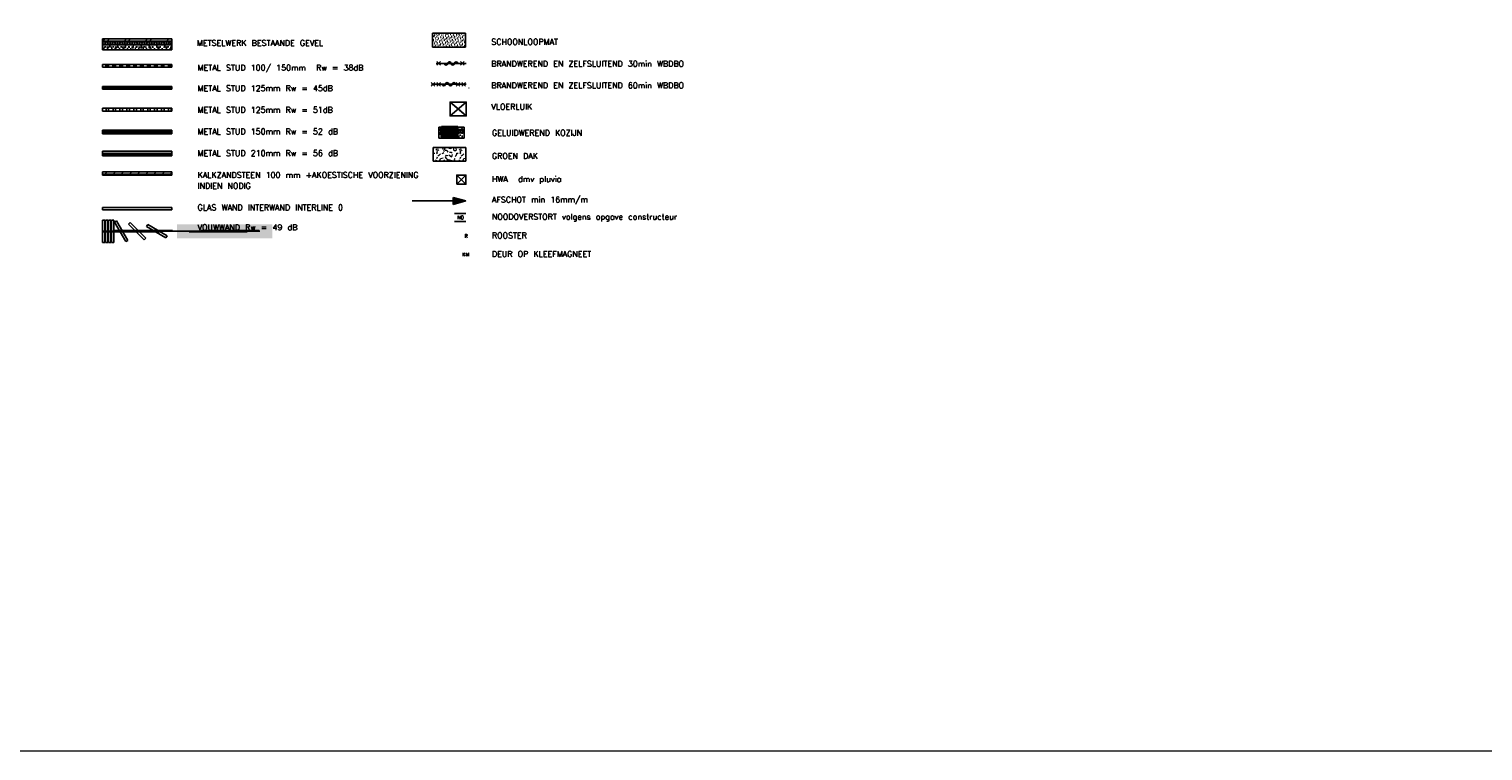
# Model space of a CAD drawing. Extents: x 856 to 5197, y -207 to 263.
# Tile 224 of 225: x 5071 to 5134, y 136 to 167. Entities that reach past the tile are written whole.
import ezdxf

# ---------------------------------------------------------------- set-up
doc = ezdxf.new("R2010")
doc.units = 0
doc.header["$MEASUREMENT"] = 0
doc.linetypes.add('B0103', pattern=[8.75, 2.5, -1.25, 2.5, -1.25, 0, -1.25])
for name, color, linetype in [('00 Renvooi', 7, 'Continuous'), ('21 Buitenwanden', 7, 'Continuous'), ('22 Niet Constr Binnenwanden', 7, 'Continuous'), ('23 Vloeren', 7, 'Continuous'), ('99 Aankleding 2D tek', 7, 'Continuous')]:
    doc.layers.add(name, color=color, linetype=linetype)
doc.styles.get("Standard").update_dxf_attribs({"font": 'txt', "bigfont": 'BIGFONT.SHX'})
pattern_1 = [(180, (5238.417224, 0), (0, 0.04), [])]
pattern_2 = [(45, (5238.4172, 0), (-0.4596194, 0.4596194), []), (45, (5238.3253, 0.0919), (-0.4596194, 0.4596194), [])]
pattern_3 = [(0, (5238.4172, 0), (0, 0.6235383), [0.06, -0.3]), (0, (5238.5972, 0.3118), (0, 0.6235383), [0.06, -0.3]), (60, (5238.4172, 0), (-0.54, 0.3117692), [0.06, -0.3]), (60, (5238.7772, 0), (-0.54, 0.3117692), [0.06, -0.3]), (120, (5238.4772, 0), (0.54, 0.3117692), [0.06, -0.3]), (120, (5238.8372, 0), (0.54, 0.3117692), [0.06, -0.3]), (0, (5238.41722, 0.06), (0, 0.120000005), [0, -0.120000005, 0, -0.18000001]), (45, (5238.47722, 0.06), (-0.08485282, 0.08485282), [0, -0.090000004, 0, -0.150000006])]
pattern_4 = [(45, (5238.417224, 0), (-0.053033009, 0.053033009), []), (135, (5238.417224, 0), (0.053033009, 0.053033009), [])]

# ---------------------------------------------------------------- blocks, each defined once
blk = doc.blocks.new('Vouwwand 11_5', base_point=(5238.417, 0))
at = {"layer": '21 Buitenwanden', "linetype": 'Continuous'}
for p, q in [((5238.417, -0.484), (5238.417, 0.484)), ((5238.417, 0.484), (5238.517, 0.484)), ((5238.417, 0), (5245.187, 0)), ((5238.517, 0.484), (5238.517, -0.484)), ((5238.547, -0.484), (5238.547, 0.484)), ((5238.547, 0.484), (5238.647, 0.484)), ((5238.647, 0.484), (5238.647, -0.484)), ((5238.677, -0.484), (5238.677, 0.484)), ((5238.677, 0.484), (5238.777, 0.484)), ((5238.777, 0.484), (5238.777, -0.484)), ((5238.807, -0.484), (5238.807, 0.484)), ((5238.807, 0.484), (5238.907, 0.484)), ((5238.907, 0.484), (5238.907, -0.484)), ((5238.937, 0.394), (5239.024, 0.444)), ((5239.421, -0.444), (5238.937, 0.394)), ((5239.024, 0.444), (5239.507, -0.394)), ((5239.537, 0.307), (5239.608, 0.377)), ((5240.221, -0.377), (5239.537, 0.307)), ((5239.608, 0.377), (5240.292, -0.307)), ((5240.322, 0.198), (5240.372, 0.285)), ((5241.159, -0.285), (5240.322, 0.198)), ((5240.372, 0.285), (5241.209, -0.198)), ((5238.517, -0.484), (5238.417, -0.484)), ((5238.647, -0.484), (5238.547, -0.484)), ((5238.777, -0.484), (5238.677, -0.484)), ((5238.907, -0.484), (5238.807, -0.484)), ((5239.507, -0.394), (5239.421, -0.444)), ((5240.292, -0.307), (5240.221, -0.377)), ((5241.209, -0.198), (5241.159, -0.285))]:
    blk.add_line(p, q, dxfattribs=at)
at = {"layer": '21 Buitenwanden', "linetype": 'B0103'}
for p, q in [((5245.187, 0.03), (5238.417, 0.03)), ((5238.417, 0.03), (5238.417, -0.03)), ((5245.187, -0.03), (5245.187, 0.03)), ((5238.417, -0.03), (5245.187, -0.03))]:
    blk.add_line(p, q, dxfattribs=at)
blk = doc.blocks.new('*X1277', base_point=(5238.417, 0))
at = {"layer": '23 Vloeren', "color": 250, "linetype": 'Continuous', "lineweight": 0}
for p, q in [((5088.374, 162.166), (5088.365, 162.151)), ((5088.365, 161.841), (5088.372, 161.863)), ((5088.374, 161.862), (5088.375, 161.865)), ((5088.375, 161.865), (5088.387, 161.924)), ((5088.387, 161.924), (5088.44, 161.912)), ((5088.525, 162.054), (5088.495, 162.09)), ((5088.511, 161.906), (5088.547, 161.936)), ((5088.517, 161.971), (5088.558, 162.001)), ((5088.547, 161.936), (5088.517, 161.971)), ((5088.522, 161.685), (5088.553, 161.764)), ((5088.524, 162.137), (5088.589, 162.143)), ((5088.59, 162.054), (5088.525, 162.054)), ((5088.612, 161.812), (5088.571, 161.782)), ((5088.589, 162.143), (5088.591, 162.169)), ((5088.613, 162.013), (5088.59, 162.054)), ((5088.642, 161.853), (5088.612, 161.812)), ((5088.677, 161.883), (5088.642, 161.853)), ((5088.657, 161.606), (5088.682, 161.693)), ((5088.682, 161.693), (5088.803, 161.712)), ((5088.789, 161.901), (5088.742, 161.883)), ((5088.781, 162.169), (5088.773, 162.144)), ((5088.773, 162.144), (5088.785, 162.073)), ((5088.825, 161.931), (5088.789, 161.901)), ((5088.809, 162.032), (5088.823, 162.012)), ((5088.821, 162.012), (5088.836, 161.99)), ((5088.861, 162.087), (5088.89, 162.135)), ((5088.879, 162.04), (5088.861, 162.087)), ((5088.944, 162.029), (5088.879, 162.04)), ((5088.898, 161.774), (5088.937, 161.827)), ((5088.935, 161.689), (5088.899, 161.762)), ((5088.932, 162.164), (5088.935, 162.169)), ((5088.976, 161.665), (5088.935, 161.689)), ((5088.937, 161.827), (5089.002, 161.822)), ((5088.967, 162.012), (5088.944, 162.029)), ((5088.983, 161.999), (5088.965, 162.012)), ((5089.013, 161.964), (5088.983, 161.999)), ((5089.097, 162.106), (5089.038, 162.123)), ((5089.049, 161.84), (5089.156, 161.763)), ((5089.137, 161.94), (5089.066, 161.952)), ((5089.151, 162.124), (5089.097, 162.106)), ((5089.179, 161.917), (5089.137, 161.94)), ((5089.156, 161.763), (5089.191, 161.799)), ((5089.191, 161.799), (5089.197, 161.864)), ((5089.257, 162.053), (5089.263, 162.118)), ((5089.287, 162.018), (5089.257, 162.053)), ((5089.302, 161.684), (5089.272, 161.649)), ((5089.352, 162.012), (5089.287, 162.018)), ((5089.318, 161.775), (5089.363, 161.817)), ((5089.381, 162.166), (5089.352, 162.119)), ((5089.352, 162.119), (5089.364, 162.065)), ((5089.364, 162.065), (5089.352, 162.012)), ((5089.363, 161.817), (5089.379, 161.863)), ((5089.381, 161.862), (5089.382, 161.865)), ((5089.382, 161.865), (5089.394, 161.924)), ((5089.394, 161.924), (5089.447, 161.912)), ((5089.532, 162.054), (5089.502, 162.09)), ((5089.518, 161.906), (5089.554, 161.936)), ((5089.524, 161.971), (5089.565, 162.001)), ((5089.554, 161.936), (5089.524, 161.971)), ((5089.529, 161.685), (5089.56, 161.764)), ((5089.531, 162.137), (5089.596, 162.143)), ((5089.597, 162.054), (5089.532, 162.054)), ((5089.619, 161.812), (5089.578, 161.782)), ((5089.596, 162.143), (5089.598, 162.169)), ((5089.62, 162.013), (5089.597, 162.054)), ((5089.649, 161.853), (5089.619, 161.812)), ((5089.684, 161.883), (5089.649, 161.853)), ((5089.664, 161.606), (5089.689, 161.693)), ((5089.689, 161.693), (5089.784, 161.708)), ((5089.784, 161.896), (5089.749, 161.883)), ((5089.784, 162.154), (5089.78, 162.144)), ((5089.78, 162.144), (5089.784, 162.124)), ((5088.486, 161.59), (5088.51, 161.632)), ((5088.498, 161.569), (5088.486, 161.59)), ((5088.679, 161.569), (5088.657, 161.606)), ((5088.852, 161.635), (5088.797, 161.569)), ((5088.933, 161.569), (5088.965, 161.588)), ((5088.965, 161.588), (5089, 161.618)), ((5088.994, 161.612), (5088.976, 161.665)), ((5089, 161.618), (5089.042, 161.648)), ((5089.042, 161.648), (5089.071, 161.612)), ((5089.071, 161.612), (5089.13, 161.618)), ((5089.13, 161.618), (5089.184, 161.607)), ((5089.184, 161.607), (5089.188, 161.569)), ((5089.272, 161.649), (5089.284, 161.595)), ((5089.332, 161.572), (5089.335, 161.569)), ((5089.493, 161.59), (5089.517, 161.632)), ((5089.505, 161.569), (5089.493, 161.59)), ((5089.686, 161.569), (5089.664, 161.606))]:
    blk.add_line(p, q, dxfattribs=at)
blk = doc.blocks.new('HATCH_177_2', base_point=(5240.217, 0))
at = {"layer": '23 Vloeren', "linetype": 'Continuous'}
for p, q in [((5088.365, 162.169), (5088.365, 161.569)), ((5089.784, 162.169), (5088.365, 162.169)), ((5089.784, 161.569), (5089.784, 162.169)), ((5088.365, 161.569), (5089.784, 161.569))]:
    blk.add_line(p, q, dxfattribs=at)
at = {"layer": '23 Vloeren', "color": 250, "linetype": 'Continuous', "lineweight": 0}
blk.add_blockref('*X1277', (5238.417, 0), dxfattribs=at)
blk = doc.blocks.new('*X1282', base_point=(5238.417, 0))
at = {"layer": '21 Buitenwanden', "linetype": 'Continuous'}
for p, q in [((5074.207, 165.641), (5074.207, 165.761)), ((5074.235, 165.641), (5074.235, 165.761)), ((5074.262, 165.641), (5074.262, 165.761)), ((5074.29, 165.641), (5074.29, 165.761)), ((5074.317, 165.641), (5074.317, 165.761)), ((5074.507, 165.641), (5074.507, 165.761)), ((5074.535, 165.641), (5074.535, 165.761)), ((5074.562, 165.641), (5074.562, 165.761)), ((5074.59, 165.641), (5074.59, 165.761)), ((5074.617, 165.641), (5074.617, 165.761)), ((5074.807, 165.641), (5074.807, 165.761)), ((5074.835, 165.641), (5074.835, 165.761)), ((5074.862, 165.641), (5074.862, 165.761)), ((5074.89, 165.641), (5074.89, 165.761)), ((5074.917, 165.641), (5074.917, 165.761)), ((5075.107, 165.641), (5075.107, 165.761)), ((5075.135, 165.641), (5075.135, 165.761)), ((5075.162, 165.641), (5075.162, 165.761)), ((5075.19, 165.641), (5075.19, 165.761)), ((5075.217, 165.641), (5075.217, 165.761)), ((5075.407, 165.641), (5075.407, 165.761)), ((5075.435, 165.641), (5075.435, 165.761)), ((5075.462, 165.641), (5075.462, 165.761)), ((5075.49, 165.641), (5075.49, 165.761)), ((5075.517, 165.641), (5075.517, 165.761)), ((5075.707, 165.641), (5075.707, 165.761)), ((5075.735, 165.641), (5075.735, 165.761)), ((5075.762, 165.641), (5075.762, 165.761)), ((5075.79, 165.641), (5075.79, 165.761)), ((5075.817, 165.641), (5075.817, 165.761)), ((5076.007, 165.641), (5076.007, 165.761)), ((5076.035, 165.641), (5076.035, 165.761)), ((5076.062, 165.641), (5076.062, 165.761)), ((5076.09, 165.641), (5076.09, 165.761)), ((5076.117, 165.641), (5076.117, 165.761)), ((5076.307, 165.641), (5076.307, 165.761)), ((5076.335, 165.641), (5076.335, 165.761)), ((5076.362, 165.641), (5076.362, 165.761)), ((5076.39, 165.641), (5076.39, 165.761)), ((5076.417, 165.641), (5076.417, 165.761)), ((5076.607, 165.641), (5076.607, 165.761)), ((5076.635, 165.641), (5076.635, 165.761)), ((5076.662, 165.641), (5076.662, 165.761)), ((5076.69, 165.641), (5076.69, 165.761)), ((5076.717, 165.641), (5076.717, 165.761)), ((5076.907, 165.641), (5076.907, 165.761)), ((5076.935, 165.641), (5076.935, 165.761)), ((5076.962, 165.641), (5076.962, 165.761)), ((5076.99, 165.641), (5076.99, 165.761)), ((5077.017, 165.641), (5077.017, 165.761))]:
    blk.add_line(p, q, dxfattribs=at)
blk = doc.blocks.new('WALL_293_2', base_point=(5077.061, 165.761))
at = {"layer": '21 Buitenwanden', "linetype": 'Continuous'}
for p, q in [((5077.061, 165.761), (5074.061, 165.761)), ((5074.061, 165.761), (5074.061, 165.641)), ((5074.061, 165.641), (5077.061, 165.641)), ((5077.061, 165.641), (5077.061, 165.761))]:
    blk.add_line(p, q, dxfattribs=at)
at = {"layer": '21 Buitenwanden'}
blk.add_blockref('*X1282', (5238.417, 0), dxfattribs=at)
blk = doc.blocks.new('*X1284', base_point=(5238.417, 0))
at = {"layer": '21 Buitenwanden', "linetype": 'Continuous'}
for p, q in [((5074.262, 164.767), (5074.262, 164.811)), ((5074.262, 164.748), (5074.262, 164.767)), ((5074.29, 164.767), (5074.29, 164.811)), ((5074.29, 164.748), (5074.29, 164.767)), ((5074.317, 164.767), (5074.317, 164.811)), ((5074.317, 164.748), (5074.317, 164.767)), ((5074.562, 164.767), (5074.562, 164.811)), ((5074.562, 164.748), (5074.562, 164.767)), ((5074.59, 164.767), (5074.59, 164.811)), ((5074.59, 164.748), (5074.59, 164.767)), ((5074.617, 164.767), (5074.617, 164.811)), ((5074.617, 164.748), (5074.617, 164.767)), ((5074.862, 164.767), (5074.862, 164.811)), ((5074.862, 164.748), (5074.862, 164.767)), ((5074.89, 164.767), (5074.89, 164.811)), ((5074.89, 164.748), (5074.89, 164.767)), ((5074.917, 164.767), (5074.917, 164.811)), ((5074.917, 164.748), (5074.917, 164.767)), ((5075.162, 164.767), (5075.162, 164.811)), ((5075.162, 164.748), (5075.162, 164.767)), ((5075.19, 164.767), (5075.19, 164.811)), ((5075.19, 164.748), (5075.19, 164.767)), ((5075.217, 164.767), (5075.217, 164.811)), ((5075.217, 164.748), (5075.217, 164.767)), ((5075.462, 164.767), (5075.462, 164.811)), ((5075.462, 164.748), (5075.462, 164.767)), ((5075.49, 164.767), (5075.49, 164.811)), ((5075.49, 164.748), (5075.49, 164.767)), ((5075.517, 164.767), (5075.517, 164.811)), ((5075.517, 164.748), (5075.517, 164.767)), ((5075.762, 164.767), (5075.762, 164.811)), ((5075.762, 164.748), (5075.762, 164.767)), ((5075.79, 164.767), (5075.79, 164.811)), ((5075.79, 164.748), (5075.79, 164.767)), ((5075.817, 164.767), (5075.817, 164.811)), ((5075.817, 164.748), (5075.817, 164.767)), ((5076.062, 164.767), (5076.062, 164.811)), ((5076.062, 164.748), (5076.062, 164.767)), ((5076.09, 164.767), (5076.09, 164.811)), ((5076.09, 164.748), (5076.09, 164.767)), ((5076.117, 164.767), (5076.117, 164.811)), ((5076.117, 164.748), (5076.117, 164.767)), ((5076.362, 164.767), (5076.362, 164.811)), ((5076.362, 164.748), (5076.362, 164.767)), ((5076.39, 164.767), (5076.39, 164.811)), ((5076.39, 164.748), (5076.39, 164.767)), ((5076.417, 164.767), (5076.417, 164.811)), ((5076.417, 164.748), (5076.417, 164.767)), ((5076.662, 164.767), (5076.662, 164.811)), ((5076.662, 164.748), (5076.662, 164.767)), ((5076.69, 164.767), (5076.69, 164.811)), ((5076.69, 164.748), (5076.69, 164.767)), ((5076.717, 164.767), (5076.717, 164.811)), ((5076.717, 164.748), (5076.717, 164.767)), ((5076.962, 164.767), (5076.962, 164.811)), ((5076.962, 164.748), (5076.962, 164.767)), ((5076.99, 164.767), (5076.99, 164.811)), ((5076.99, 164.748), (5076.99, 164.767)), ((5077.017, 164.767), (5077.017, 164.811)), ((5077.017, 164.748), (5077.017, 164.767))]:
    blk.add_line(p, q, dxfattribs=at)
blk = doc.blocks.new('*X1285', base_point=(5238.417, 0))
at = {"layer": '21 Buitenwanden', "linetype": 'Continuous'}
for p, q in [((5074.262, 164.686), (5074.262, 164.748)), ((5074.29, 164.686), (5074.29, 164.748)), ((5074.317, 164.686), (5074.317, 164.748)), ((5074.562, 164.686), (5074.562, 164.748)), ((5074.59, 164.686), (5074.59, 164.748)), ((5074.617, 164.686), (5074.617, 164.748)), ((5074.862, 164.686), (5074.862, 164.748)), ((5074.89, 164.686), (5074.89, 164.748)), ((5074.917, 164.686), (5074.917, 164.748)), ((5075.162, 164.686), (5075.162, 164.748)), ((5075.19, 164.686), (5075.19, 164.748)), ((5075.217, 164.686), (5075.217, 164.748)), ((5075.462, 164.686), (5075.462, 164.748)), ((5075.49, 164.686), (5075.49, 164.748)), ((5075.517, 164.686), (5075.517, 164.748)), ((5075.762, 164.686), (5075.762, 164.748)), ((5075.79, 164.686), (5075.79, 164.748)), ((5075.817, 164.686), (5075.817, 164.748)), ((5076.062, 164.686), (5076.062, 164.748)), ((5076.09, 164.686), (5076.09, 164.748)), ((5076.117, 164.686), (5076.117, 164.748)), ((5076.362, 164.686), (5076.362, 164.748)), ((5076.39, 164.686), (5076.39, 164.748)), ((5076.417, 164.686), (5076.417, 164.748)), ((5076.662, 164.686), (5076.662, 164.748)), ((5076.69, 164.686), (5076.69, 164.748)), ((5076.717, 164.686), (5076.717, 164.748)), ((5076.962, 164.686), (5076.962, 164.748)), ((5076.99, 164.686), (5076.99, 164.748)), ((5077.017, 164.686), (5077.017, 164.748))]:
    blk.add_line(p, q, dxfattribs=at)
blk = doc.blocks.new('WALL_294_2', base_point=(5077.061, 164.811))
at = {"layer": '21 Buitenwanden', "linetype": 'Continuous'}
for p, q in [((5077.061, 164.811), (5074.061, 164.811)), ((5074.061, 164.811), (5074.061, 164.686)), ((5077.061, 164.748), (5074.061, 164.748)), ((5074.061, 164.686), (5077.061, 164.686)), ((5077.061, 164.686), (5077.061, 164.811))]:
    blk.add_line(p, q, dxfattribs=at)
at = {"layer": '21 Buitenwanden'}
for name in ['*X1284', '*X1285']:
    blk.add_blockref(name, (5238.417, 0), dxfattribs=at)
blk = doc.blocks.new('*X1287', base_point=(5238.417, 0))
at = {"layer": '21 Buitenwanden', "linetype": 'Continuous'}
for p, q in [((5074.212, 163.736), (5074.212, 163.861)), ((5074.322, 163.736), (5074.322, 163.861)), ((5074.512, 163.736), (5074.512, 163.861)), ((5074.622, 163.736), (5074.622, 163.861)), ((5074.812, 163.736), (5074.812, 163.861)), ((5074.922, 163.736), (5074.922, 163.861)), ((5075.112, 163.736), (5075.112, 163.861)), ((5075.222, 163.736), (5075.222, 163.861)), ((5075.412, 163.736), (5075.412, 163.861)), ((5075.522, 163.736), (5075.522, 163.861)), ((5075.712, 163.736), (5075.712, 163.861)), ((5075.822, 163.736), (5075.822, 163.861)), ((5076.012, 163.736), (5076.012, 163.861)), ((5076.122, 163.736), (5076.122, 163.861)), ((5076.312, 163.736), (5076.312, 163.861)), ((5076.422, 163.736), (5076.422, 163.861)), ((5076.612, 163.736), (5076.612, 163.861)), ((5076.722, 163.736), (5076.722, 163.861)), ((5076.912, 163.736), (5076.912, 163.861)), ((5077.022, 163.736), (5077.022, 163.861))]:
    blk.add_line(p, q, dxfattribs=at)
blk = doc.blocks.new('WALL_295_2', base_point=(5077.061, 163.861))
at = {"layer": '21 Buitenwanden', "linetype": 'Continuous'}
for p, q in [((5077.061, 163.861), (5074.061, 163.861)), ((5074.061, 163.861), (5074.061, 163.736)), ((5074.061, 163.736), (5077.061, 163.736)), ((5077.061, 163.736), (5077.061, 163.861))]:
    blk.add_line(p, q, dxfattribs=at)
at = {"layer": '21 Buitenwanden'}
blk.add_blockref('*X1287', (5238.417, 0), dxfattribs=at)
blk = doc.blocks.new('WALL_296_2', base_point=(5077.061, 162.911))
at = {"layer": '21 Buitenwanden', "linetype": 'Continuous'}
h = blk.add_hatch(dxfattribs=at)
h.set_pattern_fill('04_50___0002', color=256, style=0, pattern_type=2)
h.set_pattern_definition(pattern_1)
h.paths.add_polyline_path([(5077.061, 162.911), (5074.061, 162.911), (5074.061, 162.836), (5077.061, 162.836)], flags=0)
h = blk.add_hatch(dxfattribs=at)
h.set_pattern_fill('04_50___0002', color=256, style=0, pattern_type=2)
h.set_pattern_definition(pattern_1)
h.paths.add_polyline_path([(5077.061, 162.836), (5074.061, 162.836), (5074.061, 162.761), (5077.061, 162.761)], flags=0)
for p, q in [((5077.061, 162.911), (5074.061, 162.911)), ((5074.061, 162.911), (5074.061, 162.761)), ((5074.061, 162.761), (5077.061, 162.761)), ((5077.061, 162.761), (5077.061, 162.911))]:
    blk.add_line(p, q, dxfattribs=at)
at = {"layer": '21 Buitenwanden', "color": 255, "linetype": 'Continuous', "lineweight": 0}
blk.add_line((5077.061, 162.836), (5074.061, 162.836), dxfattribs=at)
blk = doc.blocks.new('WALL_297_2', base_point=(5077.061, 159.561))
at = {"layer": '21 Buitenwanden', "linetype": 'Continuous'}
for p, q in [((5077.061, 159.561), (5074.061, 159.561)), ((5074.061, 159.561), (5074.061, 159.461)), ((5074.061, 159.461), (5077.061, 159.461)), ((5077.061, 159.461), (5077.061, 159.561))]:
    blk.add_line(p, q, dxfattribs=at)
blk = doc.blocks.new('WALL_298_2', base_point=(5077.061, 162.011))
at = {"layer": '21 Buitenwanden', "linetype": 'Continuous'}
h = blk.add_hatch(dxfattribs=at)
h.set_pattern_fill('03_25___0002', color=256, style=0, pattern_type=2)
h.set_pattern_definition([(180, (5238.417224, 0), (0, 0.03), [0, -0.03])])
h.paths.add_polyline_path([(5077.061, 162.011), (5074.061, 162.011), (5074.061, 161.906), (5077.061, 161.906)], flags=0)
h = blk.add_hatch(dxfattribs=at)
h.set_pattern_fill('04_50___0002', color=256, style=0, pattern_type=2)
h.set_pattern_definition(pattern_1)
h.paths.add_polyline_path([(5077.061, 161.906), (5074.061, 161.906), (5074.061, 161.801), (5077.061, 161.801)], flags=0)
for p, q in [((5077.061, 162.011), (5074.061, 162.011)), ((5074.061, 162.011), (5074.061, 161.801)), ((5074.061, 161.801), (5077.061, 161.801)), ((5077.061, 161.801), (5077.061, 162.011))]:
    blk.add_line(p, q, dxfattribs=at)
at = {"layer": '21 Buitenwanden', "color": 255, "linetype": 'Continuous', "lineweight": 0}
blk.add_line((5077.061, 161.906), (5074.061, 161.906), dxfattribs=at)
blk = doc.blocks.new('WALL_299_2', base_point=(5077.061, 161.111))
at = {"layer": '21 Buitenwanden', "linetype": 'Continuous'}
h = blk.add_hatch(dxfattribs=at)
h.set_pattern_fill('10_Kalkzandsteen_0002', color=256, style=0, pattern_type=2)
h.set_pattern_definition([(45, (5238.41722, 0), (-0.1767767, 0.1767767), [])])
h.paths.add_polyline_path([(5077.061, 161.111), (5074.061, 161.111), (5074.061, 161.011), (5077.061, 161.011)], flags=0)
for p, q in [((5077.061, 161.111), (5074.061, 161.111)), ((5074.061, 161.111), (5074.061, 160.961)), ((5077.061, 160.961), (5077.061, 161.111)), ((5074.061, 161.011), (5077.061, 161.011)), ((5074.061, 160.961), (5077.061, 160.961))]:
    blk.add_line(p, q, dxfattribs=at)
blk = doc.blocks.new('WALL_301_2', base_point=(5077.061, 166.861))
at = {"layer": '22 Niet Constr Binnenwanden', "linetype": 'Continuous'}
h = blk.add_hatch(dxfattribs=at)
h.set_pattern_fill('10_Baksteen_0002', color=256, style=0, pattern_type=2)
h.set_pattern_definition(pattern_2)
h.paths.add_polyline_path([(5077.061, 166.861), (5074.061, 166.861), (5074.061, 166.761), (5077.061, 166.761)], flags=0)
h = blk.add_hatch(dxfattribs=at)
h.set_pattern_fill('13_45gr_isolatie_0002', color=256, style=0, pattern_type=2)
h.set_pattern_definition(pattern_4)
h.paths.add_polyline_path([(5074.061, 166.611), (5077.061, 166.611), (5077.061, 166.731), (5074.061, 166.731)], flags=0)
h = blk.add_hatch(dxfattribs=at)
h.set_pattern_fill('11_Constructie_beton_0002', color=256, style=0, pattern_type=2)
h.set_pattern_definition(pattern_3)
h.paths.add_polyline_path([(5074.061, 166.391), (5077.061, 166.391), (5077.061, 166.611), (5074.061, 166.611)], flags=0)
for p, q in [((5077.061, 166.861), (5074.061, 166.861)), ((5074.061, 166.861), (5074.061, 166.761)), ((5077.061, 166.761), (5074.061, 166.761)), ((5074.061, 166.761), (5074.061, 166.731)), ((5074.061, 166.731), (5077.061, 166.731)), ((5074.061, 166.731), (5074.061, 166.611)), ((5077.061, 166.861), (5077.061, 166.761)), ((5077.061, 166.761), (5077.061, 166.731)), ((5077.061, 166.731), (5077.061, 166.611)), ((5074.061, 166.611), (5077.061, 166.611)), ((5074.061, 166.611), (5074.061, 166.391)), ((5074.061, 166.391), (5077.061, 166.391)), ((5077.061, 166.611), (5077.061, 166.391))]:
    blk.add_line(p, q, dxfattribs=at)
blk = doc.blocks.new('LINE_31543_2', base_point=(5087.453, 159.851))
at = {"layer": '99 Aankleding 2D tek', "linetype": 'Continuous'}
blk.add_hatch(color=256, dxfattribs=at).paths.add_polyline_path([(5089.784, 159.851), (5089.224, 159.701), (5089.224, 160.001)], flags=0)
for p, q in [((5087.453, 159.851), (5089.224, 159.851)), ((5089.784, 159.851), (5089.224, 160.001)), ((5089.224, 159.701), (5089.224, 160.001)), ((5089.784, 159.851), (5089.224, 159.701))]:
    blk.add_line(p, q, dxfattribs=at)

msp = doc.modelspace()

# ---------------------------------------------------------------- hatches: boundary and pattern name
at = {"layer": '21 Buitenwanden', "linetype": 'Continuous'}
h = msp.add_hatch(dxfattribs=at)
h.set_pattern_fill('10_Baksteen_0002', color=256, style=0, pattern_type=2)
h.set_pattern_definition(pattern_2)
h.paths.add_polyline_path([(5088.6119, 163.0466), (5088.6119, 162.945), (5088.7257, 162.945), (5088.7257, 163.0466)], flags=0)
at = {"layer": '21 Buitenwanden', "linetype": 'Continuous', "lineweight": 0}
for points in [[(5089.4257, 163.0766), (5088.7257, 163.0766), (5088.7257, 163.0466), (5088.7257, 162.8516), (5089.4257, 162.8516), (5089.4257, 163.0466)], [(5089.4257, 162.8516), (5088.7257, 162.8516), (5088.7257, 162.5693), (5089.4257, 162.5693)], [(5077.2754, 158.839), (5081.4088, 158.839), (5081.4088, 158.2312), (5077.2754, 158.2312)]]:
    msp.add_hatch(color=255, dxfattribs=at).paths.add_polyline_path(points, flags=0)
at = {"layer": '21 Buitenwanden', "linetype": 'Continuous'}
h = msp.add_hatch(dxfattribs=at)
h.set_pattern_fill('10_Baksteen_0002', color=256, style=0, pattern_type=2)
h.set_pattern_definition(pattern_2)
h.paths.add_polyline_path([(5089.4257, 163.0466), (5089.4257, 162.945), (5089.7094, 162.945), (5089.7094, 163.0466)], flags=0)
h = msp.add_hatch(dxfattribs=at)
h.set_pattern_fill('13_45gr_isolatie_0002', color=256, style=0, pattern_type=2)
h.set_pattern_definition(pattern_4)
h.paths.add_polyline_path([(5088.6119, 162.7927), (5088.7257, 162.7927), (5088.7257, 162.9146), (5088.6119, 162.9146)], flags=0)
h = msp.add_hatch(dxfattribs=at)
h.set_pattern_fill('11_Constructie_beton_0002', color=256, style=0, pattern_type=2)
h.set_pattern_definition(pattern_3)
h.paths.add_polyline_path([(5088.6119, 162.5693), (5088.7257, 162.5693), (5088.7257, 162.7927), (5088.6119, 162.7927)], flags=0)
h = msp.add_hatch(dxfattribs=at)
h.set_pattern_fill('13_45gr_isolatie_0002', color=256, style=0, pattern_type=2)
h.set_pattern_definition(pattern_4)
h.paths.add_polyline_path([(5089.4257, 162.7927), (5089.7094, 162.7927), (5089.7094, 162.9146), (5089.4257, 162.9146)], flags=0)
h = msp.add_hatch(dxfattribs=at)
h.set_pattern_fill('11_Constructie_beton_0002', color=256, style=0, pattern_type=2)
h.set_pattern_definition(pattern_3)
h.paths.add_polyline_path([(5089.4257, 162.5693), (5089.7094, 162.5693), (5089.7094, 162.7927), (5089.4257, 162.7927)], flags=0)
at = {"layer": '23 Vloeren', "linetype": 'Continuous'}
h = msp.add_hatch(dxfattribs=at)
h.set_pattern_fill('Puntjes_C_0002', color=256, style=0, pattern_type=2)
h.set_pattern_definition([(45, (5238.41722, 0.25), (-0.079549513, 0.079549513), [0, -0.075, 0, -0.1125]), (110, (5238.66722, 0.25), (0.10571542, 0.038477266), [0, -0.055, 0, -0.095])])
h.paths.add_polyline_path([(5088.3386, 167.1108), (5088.3386, 166.5109), (5089.7574, 166.5109), (5089.7574, 167.1108)], flags=0)

# ---------------------------------------------------------------- linework, layer by layer
at = {"color": 1, "linetype": 'Continuous', "lineweight": 20, "flags": 128}
msp.add_lwpolyline([(4945.0555, 136.037), (5196.701, 136.037), (5196.701, 262.5205), (4945.0555, 262.5205)], close=True, dxfattribs=at)
at = {"layer": '00 Renvooi', "linetype": 'Continuous'}
for p, q in [((5089.7866, 165.8017), (5088.4978, 165.8017)), ((5088.5262, 165.7225), (5088.6847, 165.8809)), ((5088.6847, 165.7225), (5088.5262, 165.8809)), ((5089.2122, 165.8017), (5089.1722, 165.8017)), ((5089.5526, 165.7225), (5089.7111, 165.8809)), ((5089.7111, 165.7225), (5089.5526, 165.8809)), ((5088.2762, 164.8225), (5088.4347, 164.9809)), ((5088.4347, 164.8225), (5088.2762, 164.9809)), ((5089.7866, 164.9017), (5088.2978, 164.9017)), ((5088.5262, 164.8225), (5088.6847, 164.9809)), ((5088.6847, 164.8225), (5088.5262, 164.9809)), ((5089.1122, 164.9017), (5089.0722, 164.9017)), ((5089.3526, 164.8225), (5089.5111, 164.9809)), ((5089.5111, 164.8225), (5089.3526, 164.9809)), ((5089.6026, 164.8225), (5089.7611, 164.9809)), ((5089.7611, 164.8225), (5089.6026, 164.9809)), ((5089.9115, 164.7398), (5089.9115, 164.7298))]:
    msp.add_line(p, q, dxfattribs=at)
for centre, start, end in [((5088.9252, 165.8017), 180, 360), ((5089.0699, 165.8017), 360, 180), ((5089.2145, 165.8017), 180, 360), ((5089.3592, 165.8017), 360, 180), ((5088.8252, 164.9017), 180, 360), ((5088.9699, 164.9017), 360, 180), ((5089.1145, 164.9017), 180, 360), ((5089.2592, 164.9017), 360, 180)]:
    msp.add_arc(centre, 0.0723, start, end, dxfattribs=at)
at = {"layer": '21 Buitenwanden', "linetype": 'Continuous'}
for p, q in [((5088.7257, 163.0466), (5088.6119, 163.0466)), ((5088.6119, 163.0466), (5088.6119, 162.945)), ((5088.7257, 162.945), (5088.6119, 162.945)), ((5088.6119, 162.945), (5088.6119, 162.9146)), ((5088.7257, 163.0466), (5088.7257, 163.0766)), ((5088.7257, 163.0766), (5089.4257, 163.0766)), ((5088.7257, 163.0466), (5089.4257, 163.0466)), ((5088.7257, 162.7916), (5088.7257, 163.0466)), ((5089.4257, 163.0466), (5088.7257, 163.0466)), ((5089.4257, 163.0766), (5089.4257, 163.0466)), ((5089.7094, 163.0466), (5089.4257, 163.0466)), ((5089.4257, 163.0466), (5089.4257, 162.7916)), ((5089.7094, 162.945), (5089.4257, 162.945)), ((5089.7094, 163.0466), (5089.7094, 162.945)), ((5089.7094, 162.945), (5089.7094, 162.9146)), ((5088.6119, 162.9146), (5088.7257, 162.9146)), ((5088.6119, 162.9146), (5088.6119, 162.7927)), ((5088.6119, 162.7927), (5088.7257, 162.7927)), ((5088.6119, 162.7927), (5088.6119, 162.5693)), ((5088.6119, 162.5693), (5088.7257, 162.5693)), ((5088.7257, 162.8516), (5088.7907, 162.8516)), ((5088.7257, 162.8516), (5088.7257, 162.5693)), ((5088.7907, 162.7916), (5088.7257, 162.7916)), ((5088.7257, 162.6366), (5088.7907, 162.6366)), ((5088.7257, 162.5766), (5088.7257, 162.6366)), ((5088.7257, 162.6366), (5088.7257, 162.5766)), ((5088.7907, 162.5766), (5088.7257, 162.5766)), ((5088.7257, 162.5693), (5089.4257, 162.5693)), ((5089.4257, 162.5693), (5088.7257, 162.5693)), ((5088.7907, 162.8516), (5088.7907, 162.8016)), ((5088.7907, 162.8516), (5089.3607, 162.8516)), ((5088.7907, 162.8016), (5088.7907, 162.7916)), ((5088.7907, 162.8016), (5089.3607, 162.8016)), ((5088.7907, 162.8016), (5089.3607, 162.8016)), ((5089.3607, 162.7916), (5088.7907, 162.7916)), ((5088.7907, 162.6366), (5088.7907, 162.6266)), ((5088.7907, 162.6366), (5089.3607, 162.6366)), ((5088.7907, 162.6266), (5088.7907, 162.5766)), ((5088.7907, 162.6266), (5088.8457, 162.6266)), ((5088.7907, 162.5766), (5088.7907, 162.6266)), ((5088.8457, 162.5766), (5088.7907, 162.5766)), ((5089.3057, 162.6266), (5088.8457, 162.6266)), ((5088.8457, 162.6266), (5088.8457, 162.5766)), ((5089.3057, 162.6016), (5088.8457, 162.6016)), ((5089.3057, 162.5766), (5088.8457, 162.5766)), ((5089.3057, 162.5766), (5088.8457, 162.5766)), ((5089.3057, 162.5766), (5089.3057, 162.6266)), ((5089.3057, 162.6266), (5089.3607, 162.6266)), ((5089.3607, 162.5766), (5089.3057, 162.5766)), ((5089.3607, 162.8016), (5089.3607, 162.8516)), ((5089.3607, 162.8516), (5089.4257, 162.8516)), ((5089.3607, 162.7916), (5089.3607, 162.8016)), ((5089.4257, 162.7916), (5089.3607, 162.7916)), ((5089.3607, 162.6266), (5089.3607, 162.6366)), ((5089.3607, 162.6366), (5089.4257, 162.6366)), ((5089.3607, 162.5766), (5089.3607, 162.6266)), ((5089.3607, 162.6266), (5089.3607, 162.5766)), ((5089.4257, 162.5766), (5089.3607, 162.5766)), ((5089.4257, 162.9146), (5089.7094, 162.9146)), ((5089.4257, 162.8516), (5089.4257, 162.5693)), ((5089.4257, 162.7927), (5089.7094, 162.7927)), ((5089.4257, 162.6366), (5089.4257, 162.5766)), ((5089.4257, 162.6366), (5089.4257, 162.5766)), ((5089.4257, 162.5693), (5089.7094, 162.5693)), ((5089.7094, 162.9146), (5089.7094, 162.7927)), ((5089.7094, 162.7927), (5089.7094, 162.5693))]:
    msp.add_line(p, q, dxfattribs=at)
at = {"layer": '23 Vloeren', "linetype": 'Continuous', "flags": 128}
msp.add_lwpolyline([(5088.3386, 167.1108), (5088.3386, 166.5109), (5089.7574, 166.5109), (5089.7574, 167.1108)], close=True, dxfattribs=at)
at = {"layer": '99 Aankleding 2D tek', "linetype": 'Continuous'}
msp.add_line((5089.3836, 160.5693), (5089.7836, 160.9693), dxfattribs=at)
at = {"layer": '99 Aankleding 2D tek', "linetype": 'Continuous', "flags": 128}
for points in [[(5089.0983, 163.5325), (5089.7983, 163.5325), (5089.7983, 164.1325), (5089.0983, 164.1325), (5089.7983, 163.5325), (5089.4483, 163.8325), (5089.0983, 164.1325), (5089.0983, 163.5325), (5089.7983, 163.5325), (5089.7983, 164.1325)], [(5089.3836, 160.5693), (5089.7836, 160.5693), (5089.7836, 160.9693), (5089.3836, 160.9693)]]:
    msp.add_lwpolyline(points, close=True, dxfattribs=at)
for points in [[(5089.3836, 160.9693), (5089.7836, 160.5693)], [(5089.2836, 159.301), (5089.7836, 159.301)], [(5089.2836, 158.961), (5089.7836, 158.961)]]:
    msp.add_lwpolyline(points, dxfattribs=at)

# ---------------------------------------------------------------- block references
at = {"layer": '21 Buitenwanden'}
for name, p in [('WALL_293_2', (5077.0606, 165.7607)), ('WALL_294_2', (5077.0606, 164.8107)), ('WALL_295_2', (5077.0606, 163.8607)), ('WALL_296_2', (5077.0606, 162.9107)), ('WALL_298_2', (5077.0606, 162.0107)), ('WALL_299_2', (5077.0606, 161.1107)), ('WALL_297_2', (5077.0606, 159.5607))]:
    msp.add_blockref(name, p, dxfattribs=at)
at = {"layer": '21 Buitenwanden', "linetype": 'Continuous'}
msp.add_blockref('Vouwwand 11_5', (5074.0606, 158.538), dxfattribs=at)
at = {"layer": '22 Niet Constr Binnenwanden'}
msp.add_blockref('WALL_301_2', (5077.0606, 166.8615), dxfattribs=at)
at = {"layer": '23 Vloeren', "color": 250, "linetype": 'Continuous', "lineweight": 0}
msp.add_blockref('HATCH_177_2', (5240.2172, 0), dxfattribs=at)
at = {"layer": '99 Aankleding 2D tek', "linetype": 'Continuous'}
msp.add_blockref('LINE_31543_2', (5087.4526, 159.8514), dxfattribs=at)

# ---------------------------------------------------------------- texts
at = {"layer": '00 Renvooi', "linetype": 'Continuous', "attachment_point": 7}
for s, insert, char_height in [('{METSELWERK BESTAANDE GEVEL}', (5078.1439, 166.5643), 0.25), ('{SCHOONLOOPMAT}', (5090.8815, 166.6129), 0.25), ('{METAL STUD 100/ 150mm  Rw = 38dB}', (5078.1701, 165.4103), 0.25), ('{BRANDWEREND EN ZELFSLUITEND 30min WBDBO}', (5090.8815, 165.6642), 0.25), ('{METAL STUD 125mm Rw = 45dB}', (5078.1701, 164.6045), 0.25), ('{BRANDWEREND EN ZELFSLUITEND 60min WBDBO}', (5090.8815, 164.7274), 0.25), ('{METAL STUD 125mm Rw = 51dB}', (5078.1701, 163.6678), 0.25), ('{VLOERLUIK}', (5090.8815, 163.8026), 0.25), ('{METAL STUD 150mm Rw = 52 dB}', (5078.1701, 162.731), 0.25), ('{GELUIDWEREND KOZIJN}', (5090.9077, 162.6712), 0.25), ('{METAL STUD 210mm Rw = 56 dB}', (5078.1701, 161.7942), 0.25), ('{GROEN DAK}', (5090.9077, 161.6712), 0.25), ('{KALKZANDSTEEN 100 mm +AKOESTISCHE VOORZIENING}', (5078.1701, 160.8469), 0.25), ('{INDIEN NODIG}', (5078.1701, 160.3785), 0.25), ('{HWA  dmv pluvia}', (5090.9077, 160.5866), 0.25), ('{AFSCHOT min 16mm/m}', (5090.9077, 159.6985), 0.25), ('{GLAS WAND INTERWAND INTERLINE 0}', (5078.1701, 159.4417), 0.25), ('{NO}', (5089.4098, 159.0589), 0.15), ('{NOODOVERSTORT volgens opgave constructeur}', (5090.9077, 158.9569), 0.25), ('{VOUWWAND Rw = 49 dB}', (5078.1701, 158.5817), 0.25), ('{ROOSTER}', (5090.9077, 158.2296), 0.25), ('{R}', (5089.7207, 158.2551), 0.15), ('{KM}', (5089.6247, 157.4551), 0.15), ('{DEUR OP KLEEFMAGNEET}', (5090.9077, 157.4296), 0.25)]:
    msp.add_mtext(s, dxfattribs=dict(at, insert=insert, char_height=char_height))

doc.saveas('drawing.dxf')
